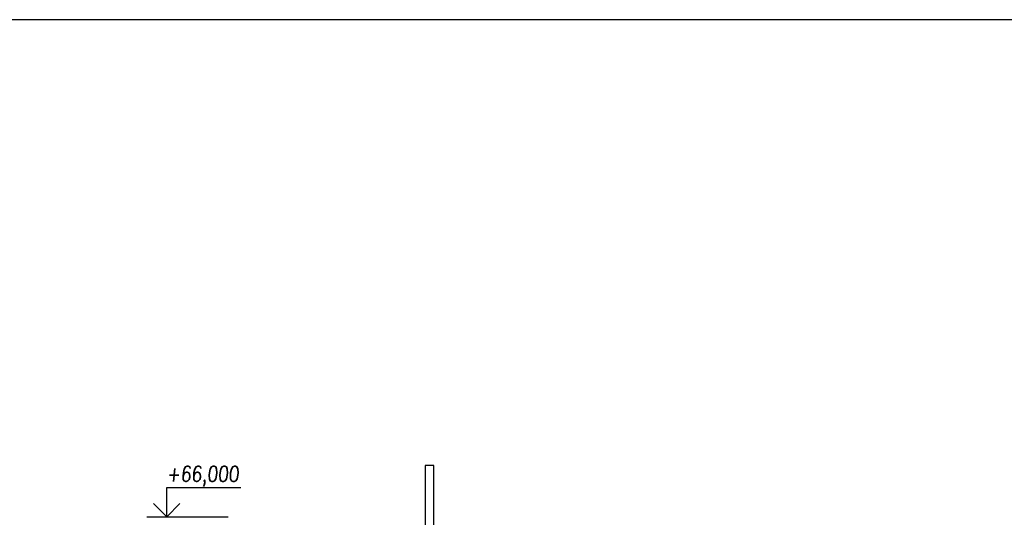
# Model space of a CAD drawing. Header units: millimetres. Extents: x -24606338 to 439687, y 151354 to 480404.
# Tile 78 of 93: x 346301 to 362198, y 253791 to 261832. Entities that reach past the tile are written whole.
import ezdxf

# ---------------------------------------------------------------- set-up
doc = ezdxf.new("R2010")
doc.units = ezdxf.units.MM
for name, color, linetype in [('KOTY', 7, 'Continuous'), ('LEGENDA', 7, 'Continuous'), ('TENKA', 4, 'Continuous')]:
    doc.layers.add(name, color=color, linetype=linetype)
doc.styles.add('ROMANS', font='romans.shx', dxfattribs={"width": 0.75, "oblique": 5, "height": 200})

# ---------------------------------------------------------------- blocks, each defined once
blk = doc.blocks.new('VÝŠKOVÁ KÓTA 1')
at = {"ltscale": 0.25}
for p, q in [((0, 3.76), (9.59, 3.76)), ((0, 0), (0, 3.76)), ((0, 0), (-1.7, 1.7)), ((0, 0), (1.7, 1.7))]:
    blk.add_line(p, q, dxfattribs=at)
at = {"style": 'ROMANS', "oblique": 5, "width": 0.8}
blk.add_attdef('VÝŠKA', (0, 4.54), '', height=2, dxfattribs=at)

msp = doc.modelspace()

# ---------------------------------------------------------------- linework, layer by layer
at = {"layer": 'KOTY', "linetype": 'ByBlock'}
msp.add_line((348351.152, 253800.158), (349668.246, 253800.158), dxfattribs=at)
at = {"layer": 'LEGENDA'}
msp.add_lwpolyline([(342361.786, 172732.158), (394361.786, 172732.158), (394361.786, 261832.158), (342361.786, 261832.158)], close=True, dxfattribs=at)
at = {"layer": 'TENKA'}
msp.add_lwpolyline([(352985.039, 254630.811), (352848.92, 254630.811), (352848.92, 251673.095), (352985.039, 251673.095)], close=True, dxfattribs=at)

# ---------------------------------------------------------------- block references
at = {"layer": 'KOTY', "xscale": 125, "yscale": 125, "zscale": 125}
msp.add_blockref('VÝŠKOVÁ KÓTA 1', (348674.126, 253800.158), dxfattribs=at).add_auto_attribs({'VÝŠKA': '+66,000'})

doc.saveas('drawing.dxf')
